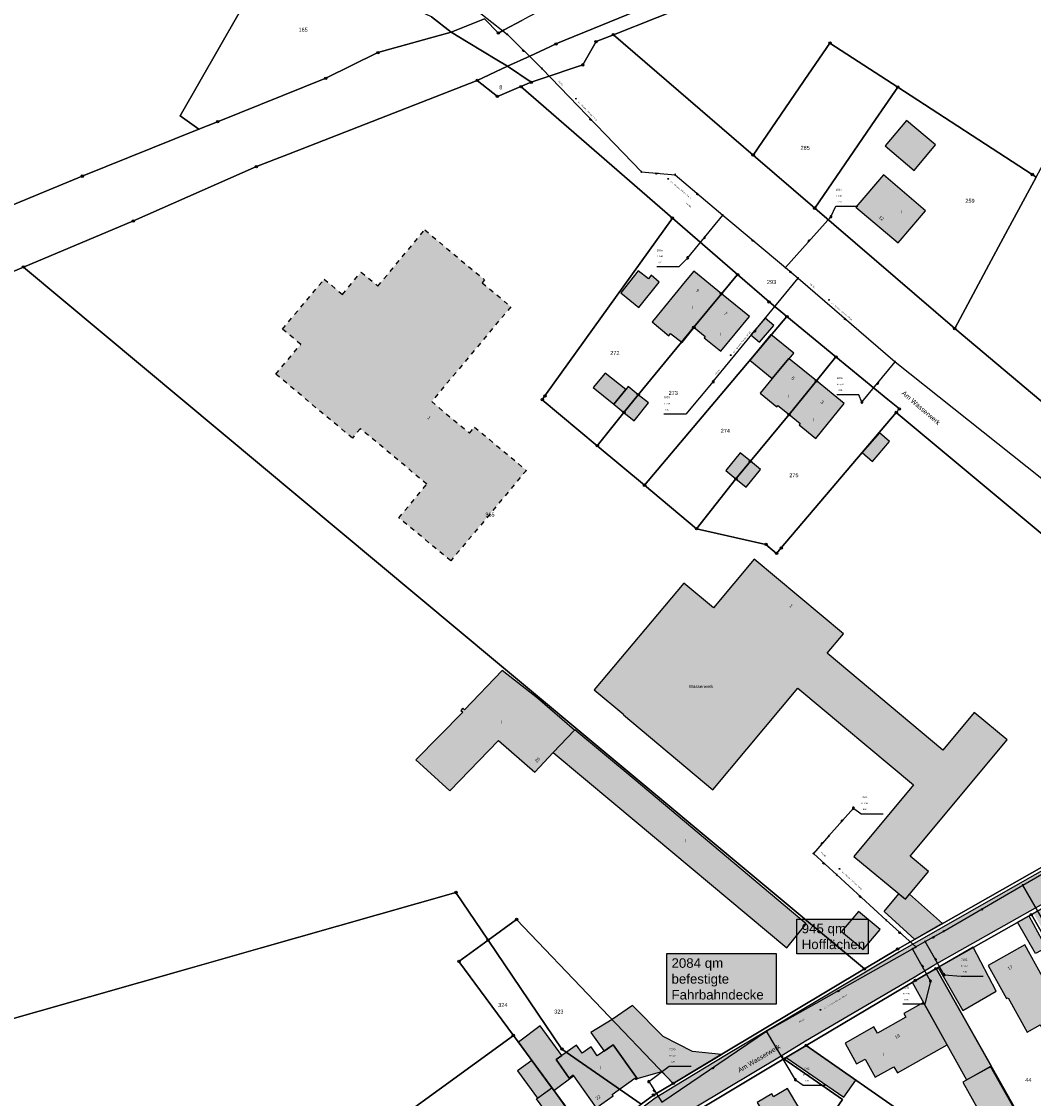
# Model space of a CAD drawing. Header units: metres. Extents: x 410063 to 2410512, y 5786105 to 5787650.
# Tile 22 of 30: x 2409934 to 2410147, y 5787060 to 5787287. Entities that reach past the tile are written whole.
import ezdxf

# ---------------------------------------------------------------- set-up
doc = ezdxf.new("R2010")
doc.units = ezdxf.units.M
doc.linetypes.add('DASHED_70', pattern=[2, 1, -1])
for name, color, linetype in [('DRUCK-DECKELH', 40, 'Continuous'), ('DRUCK-FLUßRICH', 40, 'Continuous'), ('DRUCK-HALTUNGE', 40, 'Continuous'), ('DRUCK-ROHRD-M', 40, 'Continuous'), ('DRUCK-ROHRMAT', 40, 'Continuous'), ('DRUCK-SCHACHTN', 40, 'Continuous'), ('DRUCK-SCHAECHT', 40, 'Continuous'), ('DRUCK-SOHLENH', 40, 'Continuous'), ('HOffläche', 6, 'Continuous'), ('K100-FLST_GRENZEN', 40, 'Continuous'), ('K105-FLST_NUMMERN', 40, 'Continuous'), ('K120-ALLG_TEXTE', 40, 'Continuous'), ('K125-GEB_LINIEN', 40, 'Continuous'), ('K125-GEB_LINIEN-FLAECHE', 2, 'Continuous'), ('K130-GEB_TEXTE', 40, 'Continuous'), ('K140-EINGER_GEBFL', 40, 'Continuous'), ('K140-EINGER_GEBFL-FLAECHE', 7, 'Continuous'), ('K141-EINGER_GEBTEXT', 40, 'Continuous')]:
    doc.layers.add(name, color=color, linetype=linetype)
doc.styles.add('ARIAL', font='arial.ttf')
doc.styles.get("Standard").update_dxf_attribs({"font": '@Arial Unicode MS'})

# ---------------------------------------------------------------- blocks, each defined once
blk = doc.blocks.new('GRENZSTEIN')
at = {"color": 7, "linetype": 'Continuous'}
blk.add_circle((0.000001, 0.000001), 0.749999, dxfattribs=at)
blk = doc.blocks.new('251')
at = {"color": 40, "linetype": 'Continuous'}
blk.add_circle((0, 0), 0.175, dxfattribs=at)
blk = doc.blocks.new('140')
at = {"layer": 'DRUCK-FLUßRICH', "color": 12}
for points in [[(0, 0, 0), (6.9, 1, 0), (7, 0, 0), (0, 0, 0)], [(0.141, 0, 0), (0.165, 0.024, 0)], [(0.331, 0.048, 0), (0.283, 0, 0)], [(0.424, 0, 0), (0.496, 0.072, 0)], [(0.662, 0.096, 0), (0.566, 0, 0)], [(0.707, 0, 0), (0.827, 0.12, 0)], [(0.992, 0.144, 0), (0.849, 0, 0)], [(0.99, 0, 0), (1.158, 0.168, 0)], [(1.323, 0.192, 0), (1.131, 0, 0)], [(1.273, 0, 0), (1.489, 0.216, 0)], [(1.654, 0.24, 0), (1.414, 0, 0)], [(1.556, 0, 0), (1.819, 0.264, 0)], [(1.985, 0.288, 0), (1.697, 0, 0)], [(1.838, 0, 0), (2.15, 0.312, 0)], [(2.315, 0.336, 0), (1.98, 0, 0)], [(2.121, 0, 0), (2.481, 0.36, 0)], [(2.646, 0.384, 0), (2.263, 0, 0)], [(2.404, 0, 0), (2.812, 0.407, 0)], [(2.977, 0.431, 0), (2.546, 0, 0)], [(2.687, 0, 0), (3.142, 0.455, 0)], [(3.308, 0.479, 0), (2.828, 0, 0)], [(2.97, 0, 0), (3.473, 0.503, 0)], [(3.639, 0.527, 0), (3.111, 0, 0)], [(3.253, 0, 0), (3.804, 0.551, 0)], [(3.969, 0.575, 0), (3.394, 0, 0)], [(3.536, 0, 0), (4.135, 0.599, 0)], [(4.3, 0.623, 0), (3.677, 0, 0)], [(3.818, 0, 0), (4.466, 0.647, 0)], [(4.631, 0.671, 0), (3.96, 0, 0)], [(4.101, 0, 0), (4.796, 0.695, 0)], [(4.962, 0.719, 0), (4.243, 0, 0)], [(4.384, 0, 0), (5.127, 0.743, 0)], [(5.293, 0.767, 0), (4.525, 0, 0)], [(4.667, 0, 0), (5.458, 0.791, 0)], [(5.623, 0.815, 0), (4.808, 0, 0)], [(4.95, 0, 0), (5.789, 0.839, 0)], [(5.954, 0.863, 0), (5.091, 0, 0)], [(5.233, 0, 0), (6.119, 0.887, 0)], [(6.285, 0.911, 0), (5.374, 0, 0)], [(5.515, 0, 0), (6.45, 0.935, 0)], [(6.616, 0.959, 0), (5.657, 0, 0)], [(5.798, 0, 0), (6.781, 0.983, 0)], [(6.904, 0.964, 0), (5.94, 0, 0)], [(6.081, 0, 0), (6.916, 0.835, 0)], [(6.929, 0.707, 0), (6.223, 0, 0)], [(6.364, 0, 0), (6.942, 0.578, 0)], [(6.955, 0.45, 0), (6.505, 0, 0)], [(6.647, 0, 0), (6.968, 0.321, 0)], [(6.981, 0.193, 0), (6.788, 0, 0)], [(6.93, 0, 0), (6.994, 0.064, 0)]]:
    blk.add_polyline3d(points, dxfattribs=at)
blk = doc.blocks.new('147')
at = {"color": 12, "linetype": 'Continuous'}
blk.add_circle((0, 0), 1.25, dxfattribs=at)
at = {"layer": 'DRUCK-ROHRD-M', "color": 12}
blk.add_polyline3d([(-1.25, -1.25, 0), (1.25, 1.25, 0)], dxfattribs=at)
blk = doc.blocks.new('1008')
at = {"color": 7, "linetype": 'Continuous'}
for start, end in [(360, 180), (180, 360)]:
    blk.add_arc((0, 0), 1.25, start, end, dxfattribs=at)
blk = doc.blocks.new('1002')
at = {"color": 7, "linetype": 'Continuous'}
for start, end in [(359.999977, 180.000023), (29.999995, 90.000023), (180.000023, 359.999977), (210.000012, 269.999977)]:
    blk.add_arc((0, 0), 2.5, start, end, dxfattribs=at)
at = {"layer": 'DRUCK-SCHAECHT', "color": 7}
for points in [[(0, 2.5, 0), (0, -2.5, 0)], [(2.165, 1.25, 0), (0, 1.25, 0), (0, 2.5, 0)], [(-2.165, -1.25, 0), (0, -1.25, 0), (0, -2.5, 0)]]:
    blk.add_polyline3d(points, dxfattribs=at)

msp = doc.modelspace()

# ---------------------------------------------------------------- hatches: boundary and pattern name
at = {"linetype": 'Continuous', "true_color": 0xf7f281, "transparency": 33554610}
h = msp.add_hatch(color=51, dxfattribs=at)
h.dxf.hatch_style = 1
h.paths.add_polyline_path([(2410021.276069, 5787019.06528), (2410048.200951, 5787039.282375), (2410050.814817, 5787039.768784), (2410052.74521, 5787038.815556), (2410054.827744, 5787037.028822), (2410057.214654, 5787034.959324), (2410061.36494, 5787038.973252), (2410055.502513, 5787044.241175), (2410070.790805, 5787055.368242), (2410094.129975, 5787069.385512), (2410099.269168, 5787072.538394), (2410122.089658, 5787085.932987), (2410126.261219, 5787088.420668), (2410146.523866, 5787099.902297), (2410172.207499, 5787114.264328), (2410194.088202, 5787126.94183), (2410202.575467, 5787130.190891), (2410210.338066, 5787131.208994), (2410221.854627, 5787130.838929), (2410231.756876, 5787125.922447), (2410237.045132, 5787123.264727), (2410241.243862, 5787129.938211), (2410235.373022, 5787133.323687), (2410190.302548, 5787157.989553), (2410184.317161, 5787150.89549), (2410189.720065, 5787146.231956), (2410190.523712, 5787145.006234), (2410190.988976, 5787144.076373), (2410191.666945, 5787142.718513), (2410192.174506, 5787140.943328), (2410192.280248, 5787139.316076), (2410192.153357, 5787137.625427), (2410191.709431, 5787135.716525), (2410191.117277, 5787134.511935), (2410190.207888, 5787132.969215), (2410189.383102, 5787131.616693), (2410188.198793, 5787130.602303), (2410119.039073, 5787091.207468), (2410111.880621, 5787086.934284), (2410082.600023, 5787069.586664), (2410071.746627, 5787062.961227), (2410067.625508, 5787060.410934), (2410064.821668, 5787058.326654), (2410054.416632, 5787050.983481), (2410052.911757, 5787049.771733), (2410044.221515, 5787043.521745), (2410017.331837, 5787024.235781)])
at = {"layer": 'HOffläche', "linetype": 'Continuous', "transparency": 33554559}
h = msp.add_hatch(color=256, dxfattribs=at)
h.dxf.hatch_style = 1
h.paths.add_polyline_path([(2410190.840736, 5787124.112136), (2410196.957541, 5787121.172449), (2410190.759313, 5787111.390458), (2410194.389384, 5787109.131547), (2410196.801518, 5787107.538324), (2410197.955235, 5787109.0692), (2410198.754581, 5787110.173756), (2410201.096589, 5787113.154184), (2410199.816429, 5787113.954309), (2410203.562389, 5787120.013289), (2410208.281006, 5787117.096008), (2410210.177907, 5787115.923601), (2410212.040156, 5787118.938521), (2410206.071522, 5787122.391279), (2410196.97669, 5787125.476623), (2410194.765428, 5787126.166024)])
h.paths.add_polyline_path([(2410150.655954, 5787101.295986), (2410157.665, 5787088.169), (2410154.58, 5787086.401), (2410147.227988, 5787099.349648)])
h.paths.add_polyline_path([(2410146.249176, 5787098.793893), (2410149.905845, 5787092.09307), (2410147.64001, 5787090.856593), (2410143.89292, 5787097.456038)])
h.paths.add_polyline_path([(2410127.174652, 5787087.963596), (2410132.352435, 5787078.927701), (2410139.345469, 5787082.961188), (2410134.556922, 5787092.201458)])
h.paths.add_polyline_path([(2410121.725163, 5787084.881348), (2410133.158665, 5787064.266864), (2410138.353359, 5787067.192902), (2410126.728, 5787087.71)])
h.paths.add_polyline_path([(2410095.178659, 5787069.00174), (2410107.337115, 5787060.654075), (2410109.845128, 5787064.253374), (2410099.398, 5787071.533)])
h.paths.add_polyline_path([(2410081.553293, 5787069.6352), (2410075.435735, 5787070.230267), (2410069.316807, 5787073.411659), (2410062.866784, 5787079.97394), (2410058.568703, 5787076.991676), (2410054.089275, 5787074.229903), (2410056.851941, 5787070.340389), (2410058.744995, 5787071.684998), (2410063.821443, 5787064.550179), (2410069.029196, 5787066.036633), (2410071.395, 5787063.559)])
h.paths.add_polyline_path([(2410049.438808, 5787048.712013), (2410047.147685, 5787051.95909), (2410048.198709, 5787052.700688), (2410042.645113, 5787060.300077), (2410045.847, 5787062.64), (2410053.565195, 5787051.720862)])
h.paths.add_polyline_path([(2410067.522082, 5787051.938193), (2410078.768509, 5787043.523498), (2410080.784344, 5787046.217707), (2410070.460137, 5787054.078267)])
h.paths.add_polyline_path([(2410122.25144, 5787093.871588), (2410115.797705, 5787099.752507), (2410118.874181, 5787103.475694), (2410120.268005, 5787102.323975), (2410121.147977, 5787103.375014), (2410128.102856, 5787097.196471)])
at = {"layer": 'K125-GEB_LINIEN-FLAECHE', "true_color": 0xc7c8ca}
for points in [[(2410115.996, 5787260.91), (2410122.1, 5787255.705), (2410126.609, 5787261.064), (2410120.523, 5787266.224)], [(2410109.865, 5787248.004), (2410118.713, 5787240.449), (2410124.518, 5787247.222), (2410115.628, 5787254.779)], [(2410060.356, 5787229.947), (2410064.159, 5787226.833), (2410068.475, 5787232.191), (2410066.749, 5787233.666), (2410066.168, 5787232.918), (2410064.039, 5787234.58)], [(2410075.831, 5787222.614), (2410075.74, 5787222.69), (2410081.558, 5787229.756), (2410075.732, 5787234.492), (2410073.949, 5787232.31), (2410067.398, 5787224.297), (2410067.001, 5787223.811), (2410070.496, 5787220.897), (2410070.812, 5787221.359), (2410073.272, 5787219.459)], [(2410081.558, 5787229.756), (2410075.74, 5787222.69), (2410075.831, 5787222.614), (2410078.096, 5787220.752), (2410077.897, 5787220.499), (2410081.401, 5787217.634), (2410087.422, 5787224.988)], [(2410089.579, 5787219.561), (2410092.572, 5787223.052), (2410090.742, 5787224.601), (2410087.743, 5787221.123)], [(2410092.261, 5787211.908), (2410095.73, 5787216.147), (2410095.815, 5787216.077), (2410096.776, 5787217.232), (2410091.965, 5787221.169), (2410087.556, 5787215.782)], [(2410095.779, 5787204.313), (2410101.537, 5787211.397), (2410095.815, 5787216.077), (2410095.73, 5787216.147), (2410092.261, 5787211.908), (2410089.729, 5787208.813), (2410093.227, 5787205.966), (2410093.436, 5787206.221)], [(2410058.916, 5787206.488), (2410061.436, 5787209.611), (2410057.078, 5787213.054), (2410054.537, 5787210.046)], [(2410061.436, 5787209.611), (2410058.916, 5787206.488), (2410061.034, 5787204.757), (2410064.051, 5787208.494), (2410061.923, 5787210.215)], [(2410101.537, 5787211.397), (2410095.779, 5787204.313), (2410098.097, 5787202.426), (2410097.889, 5787202.17), (2410101.404, 5787199.309), (2410107.382, 5787206.615)], [(2410064.051, 5787208.494), (2410061.034, 5787204.757), (2410063.168, 5787203.018), (2410066.195, 5787206.76)], [(2410111.196, 5787196.329), (2410113.341, 5787194.468), (2410116.946, 5787198.634), (2410114.794, 5787200.501)], [(2410084.597, 5787190.772), (2410087.643, 5787194.501), (2410085.525, 5787196.232), (2410082.471, 5787192.524)], [(2410087.643, 5787194.501), (2410084.597, 5787190.772), (2410086.74, 5787189.006), (2410089.786, 5787192.748)], [(2410079.868, 5787163.665), (2410073.638, 5787168.852), (2410054.766, 5787146.391), (2410061.004, 5787141.173), (2410060.941, 5787141.097), (2410079.749, 5787125.36), (2410097.62, 5787146.719), (2410122.003, 5787126.386), (2410109.416, 5787111.291), (2410120.268, 5787102.324), (2410125.15, 5787108.155), (2410121.26, 5787111.405), (2410141.698, 5787135.877), (2410134.767, 5787141.63), (2410128.159, 5787133.674), (2410103.786, 5787154.068), (2410107.224, 5787158.176), (2410088.445, 5787173.893)], [(2410046.147, 5787133.178), (2410050.608, 5787137.866), (2410042.833, 5787144.602), (2410035.395, 5787150.472), (2410027.441, 5787142.208), (2410027.141, 5787142.502), (2410026.7, 5787142.052), (2410027.093, 5787141.668), (2410017.254, 5787131.628), (2410024.377, 5787125.158), (2410034.624, 5787135.738), (2410042.252, 5787129.086)], [(2410050.608, 5787137.866), (2410046.147, 5787133.178), (2410058.899, 5787122.518), (2410095.281, 5787092.099), (2410099.402, 5787097.162), (2410063.205, 5787127.583), (2410050.726, 5787137.988)], [(2410106.833, 5787095.533), (2410111.406, 5787091.739), (2410114.94, 5787095.96), (2410110.368, 5787099.714)], [(2410141.551, 5787081.386), (2410141.896, 5787081.567), (2410145.924, 5787074.368), (2410148.654, 5787075.885), (2410149.38, 5787074.578), (2410152.738, 5787076.456), (2410151.996, 5787077.768), (2410154.73, 5787079.282), (2410150.542, 5787086.772), (2410149.146, 5787086), (2410145.384, 5787092.701), (2410137.656, 5787088.36)], [(2410110.003, 5787067.688), (2410111.766, 5787068.679), (2410113.916, 5787064.857), (2410117.838, 5787067.063), (2410118.576, 5787065.751), (2410129.07, 5787071.656), (2410124.076, 5787080.607), (2410119.907, 5787078.256), (2410120.326, 5787077.514), (2410114.375, 5787074.157), (2410113.641, 5787075.458), (2410107.562, 5787072.029)], [(2410041.642, 5787068.36), (2410045.847, 5787062.64), (2410046.256, 5787062.084), (2410050.404, 5787065.122), (2410050.313, 5787065.251), (2410049.523, 5787064.675), (2410046.784, 5787068.567), (2410047.96, 5787069.404), (2410043.368, 5787075.647), (2410038.805, 5787072.219)], [(2410050.404, 5787065.122), (2410055.162, 5787058.386), (2410058.743, 5787060.934), (2410058.523, 5787061.244), (2410063.35, 5787064.669), (2410063.564, 5787064.367), (2410063.824, 5787064.552), (2410058.745, 5787071.685), (2410055.421, 5787069.324), (2410054.106, 5787071.245), (2410052.227, 5787069.889), (2410051.029, 5787071.589), (2410047.96, 5787069.404), (2410046.784, 5787068.567), (2410049.523, 5787064.675), (2410050.313, 5787065.251)], [(2410041.642, 5787068.36), (2410038.64, 5787066.217), (2410042.853, 5787060.452), (2410045.847, 5787062.64)], [(2410137.245, 5787055.072), (2410143.109, 5787058.406), (2410138.194, 5787067.112), (2410132.344, 5787063.779)], [(2410089.056, 5787059.496), (2410095.096, 5787049.416), (2410101.118, 5787053.024), (2410099.124, 5787056.352), (2410097.842, 5787058.493), (2410095.459, 5787062.47), (2410092.537, 5787060.731), (2410092.174, 5787061.35)]]:
    msp.add_hatch(color=9, dxfattribs=at).paths.add_polyline_path(points)
at = {"layer": 'K140-EINGER_GEBFL-FLAECHE'}
msp.add_hatch(color=11, dxfattribs=at).paths.add_polyline_path([(2410020.566, 5787207.062), (2410028.534, 5787200.412), (2410029.591, 5787201.678), (2410040.49, 5787192.58), (2410024.569, 5787173.505), (2410013.669, 5787182.604), (2410019.563, 5787189.665), (2410005.555, 5787201.359), (2410003.889, 5787199.363), (2409987.77, 5787212.818), (2409993.001, 5787219.085), (2409989.163, 5787222.289), (2409997.944, 5787232.809), (2410001.782, 5787229.605), (2410005.716, 5787234.318), (2410009.247, 5787231.371), (2410019.108, 5787243.184), (2410031.696, 5787232.676), (2410031.184, 5787232.062), (2410037.225, 5787227.02)])

# ---------------------------------------------------------------- linework, layer by layer
at = {"color": 2, "linetype": 'Continuous'}
for points in [[(2410188.198793, 5787130.602303), (2410119.039073, 5787091.207468), (2410111.880621, 5787086.934284), (2410082.600023, 5787069.586664), (2410071.746627, 5787062.961227), (2410067.625508, 5787060.410934), (2410064.821668, 5787058.326654)], [(2410070.790805, 5787055.368242), (2410094.129975, 5787069.385512), (2410099.269168, 5787072.538394), (2410122.089658, 5787085.932987), (2410126.261219, 5787088.420668), (2410146.523866, 5787099.902297), (2410172.207499, 5787114.264328)]]:
    msp.add_lwpolyline(points, dxfattribs=at)
at = {"layer": 'DRUCK-HALTUNGE', "color": 12}
for points in [[(2410027.99, 5787291.07, 0), (2410036.5, 5787284.3, 0)], [(2410036.5, 5787284.3, 0), (2410043.78, 5787277.13, 0)], [(2410043.78, 5787277.13, 0), (2410064.7, 5787255.38, 0)], [(2410064.7, 5787255.38, 0), (2410071.78, 5787254.81, 0)], [(2410071.78, 5787254.81, 0), (2410081.82, 5787246.28, 0)], [(2410074.47, 5787237.31, 0), (2410081.82, 5787246.28, 0)], [(2410081.82, 5787246.28, 0), (2410095.01, 5787235.3, 0)], [(2410104.58, 5787245.95, 0), (2410095.01, 5787235.3, 0)], [(2410095.01, 5787235.3, 0), (2410097.7, 5787233.06, 0)], [(2410079.84, 5787211.25, 0), (2410097.7, 5787233.06, 0)], [(2410097.7, 5787233.06, 0), (2410118.08, 5787215.42, 0)], [(2410111.13, 5787206.92, 0), (2410118.08, 5787215.42, 0)], [(2410118.08, 5787215.42, 0), (2410210.75, 5787141.73, 0)], [(2410144.95, 5787105.25, 0), (2410176.61, 5787123.58, 0)], [(2410109.32, 5787121.48, 0), (2410104.16, 5787115.63, 0)], [(2410104.16, 5787115.63, 0), (2410100.91, 5787111.93, 0)], [(2410100.91, 5787111.93, 0), (2410105.83, 5787107.44, 0)], [(2410105.83, 5787107.44, 0), (2410116.24, 5787097.92, 0)], [(2410128.35, 5787095.62, 0), (2410144.95, 5787105.25, 0)], [(2410150.44, 5787095.78, 0), (2410144.95, 5787105.25, 0)], [(2410116.24, 5787097.92, 0), (2410122.43, 5787092.27, 0)], [(2410124.44, 5787093.42, 0), (2410128.35, 5787095.62, 0)], [(2410091.05, 5787074.51, 0), (2410121.76, 5787091.89, 0)], [(2410121.76, 5787091.89, 0), (2410122.43, 5787092.27, 0)], [(2410125.53, 5787085.08, 0), (2410121.76, 5787091.89, 0)], [(2410122.43, 5787092.27, 0), (2410124.44, 5787093.42, 0)], [(2410128.42, 5787086.4, 0), (2410124.44, 5787093.42, 0)], [(2410068.99, 5787059.6, 0), (2410091.05, 5787074.51, 0)], [(2410097.13, 5787064.32, 0), (2410091.05, 5787074.51, 0)], [(2410066.24, 5787063.92, 0), (2410068.99, 5787059.6, 0)]]:
    msp.add_polyline3d(points, dxfattribs=at)
at = {"layer": 'DRUCK-SCHACHTN', "color": 7}
for points in [[(2410104.58, 5787245.95, 0), (2410105.619, 5787248.163, 0), (2410110.254, 5787248.163, 0)], [(2410074.47, 5787237.31, 0), (2410072.563, 5787235.406, 0), (2410067.928, 5787235.406, 0)], [(2410079.84, 5787211.25, 0), (2410074.03, 5787204.419, 0), (2410069.395, 5787204.419, 0)], [(2410111.13, 5787206.92, 0), (2410110.494, 5787208.499, 0), (2410105.859, 5787208.499, 0)], [(2410109.32, 5787121.48, 0), (2410110.986, 5787120.288, 0), (2410115.621, 5787120.288, 0)], [(2410125.53, 5787085.08, 0), (2410124.389, 5787080.218, 0), (2410119.754, 5787080.218, 0)], [(2410128.42, 5787086.4, 0), (2410132.008, 5787086.089, 0), (2410136.643, 5787086.089, 0)], [(2410066.24, 5787063.92, 0), (2410070.553, 5787067.193, 0), (2410075.188, 5787067.193, 0)], [(2410097.13, 5787064.32, 0), (2410098.761, 5787063.162, 0), (2410103.396, 5787063.162, 0)]]:
    msp.add_polyline3d(points, dxfattribs=at)
at = {"layer": 'HOffläche', "linetype": 'Continuous'}
for points in [[(2410122.25144, 5787093.871588), (2410115.797705, 5787099.752507), (2410118.874181, 5787103.475694), (2410120.268005, 5787102.323975), (2410121.147977, 5787103.375014), (2410128.102856, 5787097.196471)], [(2410146.249176, 5787098.793893), (2410149.905845, 5787092.09307), (2410147.64001, 5787090.856593), (2410143.89292, 5787097.456038)], [(2410127.174652, 5787087.963596), (2410132.352435, 5787078.927701), (2410139.345469, 5787082.961188), (2410134.556922, 5787092.201458)], [(2410121.725163, 5787084.881348), (2410133.158665, 5787064.266864), (2410138.353359, 5787067.192902), (2410126.728, 5787087.71)], [(2410081.553293, 5787069.6352), (2410075.435735, 5787070.230267), (2410069.316807, 5787073.411659), (2410062.866784, 5787079.97394), (2410058.568703, 5787076.991676), (2410054.089275, 5787074.229903), (2410056.851941, 5787070.340389), (2410058.744995, 5787071.684998), (2410063.821443, 5787064.550179), (2410069.029196, 5787066.036633), (2410071.395, 5787063.559)], [(2410095.178659, 5787069.00174), (2410107.337115, 5787060.654075), (2410109.845128, 5787064.253374), (2410099.398, 5787071.533)], [(2410049.438808, 5787048.712013), (2410047.147685, 5787051.95909), (2410048.198709, 5787052.700688), (2410042.645113, 5787060.300077), (2410045.847, 5787062.64), (2410053.565195, 5787051.720862)]]:
    msp.add_lwpolyline(points, close=True, dxfattribs=at)
at = {"layer": 'K100-FLST_GRENZEN', "color": 18, "true_color": 0x000000}
for points in [[(2410179.981995, 5787345.197998, 0), (2410146.794006, 5787331.593994, 0), (2410134.317993, 5787326.442017, 0), (2410085.242004, 5787306.375, 0), (2410044.723999, 5787290.026978, 0), (2410041.076996, 5787288.116028, 0), (2410039.549011, 5787287.289978, 0), (2410035.824005, 5787285.276001, 0), (2410034.608002, 5787284.617981, 0), (2410031.70401, 5787287.599976, 0), (2410024.644989, 5787284.810974, 0), (2410024.644989, 5787284.810974, 0), (2410028.260986, 5787282.625977, 0), (2410034.29599, 5787278.978027, 0), (2410036.548004, 5787277.617004, 0), (2410041.212006, 5787279.781006, 0), (2410045.444, 5787281.744019, 0), (2410046.721008, 5787282.336975, 0), (2410056.502991, 5787286.344971, 0), (2410086.739014, 5787298.731995, 0), (2410130.085999, 5787315.52002, 0), (2410179.392029, 5787335.098022, 0)], [(2410179.392029, 5787335.098022, 0), (2410130.085999, 5787315.52002, 0), (2410086.739014, 5787298.731995, 0), (2410056.502991, 5787286.344971, 0), (2410046.721008, 5787282.336975, 0), (2410045.444, 5787281.744019, 0), (2410041.212006, 5787279.781006, 0), (2410036.548004, 5787277.617004, 0), (2410041.527008, 5787274.254028, 0), (2410041.527008, 5787274.254028, 0), (2410045.485992, 5787275.598999, 0), (2410050.255005, 5787277.218018, 0), (2410052.345001, 5787277.927002, 0), (2410055.181, 5787282.820984, 0), (2410058.803986, 5787284.257996, 0), (2410077.181, 5787291.551025, 0), (2410087.910004, 5787295.809021, 0), (2410131.226013, 5787312.833008, 0), (2410165.338989, 5787326.348022, 0)], [(2410020.533997, 5787288.033997, 0), (2410024.644989, 5787284.810974, 0), (2410031.70401, 5787287.599976, 0), (2410034.608002, 5787284.617981, 0), (2410035.824005, 5787285.276001, 0), (2410039.549011, 5787287.289978, 0)], [(2409920.388, 5787229.349976, 0), (2409934.665009, 5787235.349976, 0), (2409957.799011, 5787245.072998, 0), (2409983.677002, 5787256.525024, 0), (2409990.43399, 5787259.159973, 0), (2410030.149994, 5787274.646973, 0), (2410036.548004, 5787277.617004, 0), (2410034.29599, 5787278.978027, 0), (2410028.260986, 5787282.625977, 0), (2410024.644989, 5787284.810974, 0), (2410009.248993, 5787280.494995, 0), (2409998.272003, 5787275.112976, 0), (2409975.515991, 5787265.955017, 0), (2409971.592987, 5787264.375, 0), (2409947.015991, 5787254.495972, 0), (2409904.054993, 5787236.778992, 0)], [(2410151.40802, 5787204.979004, 0), (2410130.639008, 5787222.419006, 0), (2410101.203003, 5787247.757996, 0), (2410088.227997, 5787258.927002, 0), (2410058.803986, 5787284.257996, 0), (2410055.181, 5787282.820984, 0), (2410052.345001, 5787277.927002, 0), (2410050.255005, 5787277.218018, 0), (2410045.485992, 5787275.598999, 0), (2410041.527008, 5787274.254028, 0), (2410039.339996, 5787273.34198, 0), (2410039.339996, 5787273.34198, 0), (2410071.230988, 5787245.677979, 0), (2410084.936005, 5787233.789001, 0), (2410091.571991, 5787228.03302, 0), (2410095.334015, 5787224.942993, 0), (2410105.65799, 5787216.465027, 0), (2410116.549988, 5787207.520996, 0), (2410118.997009, 5787205.510986, 0), (2410118.356995, 5787204.757019, 0), (2410188.150024, 5787146.616028, 0)], [(2410188.150024, 5787146.616028, 0), (2410118.356995, 5787204.757019, 0), (2410094.131012, 5787176.242004, 0), (2410093.160004, 5787175.099976, 0), (2410090.927002, 5787176.987976, 0), (2410076.326996, 5787180.304016, 0), (2410065.359985, 5787189.458984, 0), (2410055.407013, 5787197.768005, 0), (2410043.832001, 5787207.43103, 0), (2410044.414001, 5787208.244019, 0), (2410071.230988, 5787245.677979, 0), (2410039.339996, 5787273.34198, 0), (2410034.391998, 5787271.278992, 0), (2410030.149994, 5787274.646973, 0), (2409990.43399, 5787259.159973, 0), (2409983.677002, 5787256.525024, 0), (2409957.799011, 5787245.072998, 0), (2409934.665009, 5787235.349976, 0), (2409934.665009, 5787235.349976, 0), (2410034.395996, 5787152.10199, 0), (2410111.63501, 5787087.628998, 0), (2410118.618011, 5787091.807007, 0), (2410187.5, 5787130.947021, 0)], [(2410147.795013, 5787254.304993, 0), (2410141.368011, 5787242.359985, 0), (2410137.854004, 5787235.828003, 0), (2410130.639008, 5787222.419006, 0), (2410130.639008, 5787222.419006, 0), (2410151.40802, 5787204.979004, 0)], [(2410187.5, 5787130.947021, 0), (2410118.618011, 5787091.807007, 0), (2410111.63501, 5787087.628998, 0), (2410082.326996, 5787070.097992, 0), (2410071.394989, 5787063.55899, 0), (2410067.256012, 5787061.084015, 0), (2410064.628998, 5787059.169006, 0)], [(2410071.196991, 5787054.61499, 0), (2410094.699005, 5787068.713989, 0), (2410099.39801, 5787071.53299, 0), (2410122.369995, 5787085.235992, 0), (2410126.727997, 5787087.709991, 0), (2410146.776001, 5787099.093018, 0), (2410172.372009, 5787113.625977, 0)]]:
    msp.add_polyline3d(points, dxfattribs=at)
for points in [[(2410058.803986, 5787284.257996, 0), (2410088.227997, 5787258.927002, 0), (2410099.894012, 5787275.965027, 0), (2410104.380005, 5787282.515991, 0), (2410118.660004, 5787273.237, 0), (2410146.959991, 5787254.846985, 0), (2410147.795013, 5787254.304993, 0), (2410176.474976, 5787307.611023, 0), (2410184.478027, 5787334.03302, 0), (2410182.395996, 5787333.14502, 0), (2410178.911011, 5787322.468994, 0), (2410165.338989, 5787326.348022, 0), (2410131.226013, 5787312.833008, 0), (2410087.910004, 5787295.809021, 0), (2410077.181, 5787291.551025, 0), (2410058.803986, 5787284.257996, 0)], [(2409862.688995, 5787220.125, 0), (2409864.613007, 5787220.900024, 0), (2409867.100998, 5787221.901978, 0), (2409904.054993, 5787236.778992, 0), (2409947.015991, 5787254.495972, 0), (2409971.592987, 5787264.375, 0), (2409967.640991, 5787267.22998, 0), (2409988.058014, 5787302.88501, 0), (2409930.571014, 5787329.151001, 0), (2409924.509003, 5787331.921021, 0), (2409923.453003, 5787330.012024, 0), (2409868.330002, 5787230.325012, 0), (2409862.688995, 5787220.125, 0)], [(2409971.592987, 5787264.375, 0), (2409975.515991, 5787265.955017, 0), (2409998.272003, 5787275.112976, 0), (2410009.248993, 5787280.494995, 0), (2410024.644989, 5787284.810974, 0), (2410020.533997, 5787288.033997, 0), (2410016.856995, 5787289.715027, 0), (2409988.058014, 5787302.88501, 0), (2409967.640991, 5787267.22998, 0), (2409971.592987, 5787264.375, 0)], [(2410101.203003, 5787247.757996, 0), (2410113.992004, 5787266.424011, 0), (2410118.660004, 5787273.237, 0), (2410104.380005, 5787282.515991, 0), (2410099.894012, 5787275.965027, 0), (2410088.227997, 5787258.927002, 0), (2410101.203003, 5787247.757996, 0)], [(2410034.391998, 5787271.278992, 0), (2410039.339996, 5787273.34198, 0), (2410041.527008, 5787274.254028, 0), (2410036.548004, 5787277.617004, 0), (2410030.149994, 5787274.646973, 0), (2410034.391998, 5787271.278992, 0)], [(2410101.203003, 5787247.757996, 0), (2410130.639008, 5787222.419006, 0), (2410137.854004, 5787235.828003, 0), (2410141.368011, 5787242.359985, 0), (2410147.795013, 5787254.304993, 0), (2410146.959991, 5787254.846985, 0), (2410118.660004, 5787273.237, 0), (2410113.992004, 5787266.424011, 0), (2410101.203003, 5787247.757996, 0)], [(2410043.832001, 5787207.43103, 0), (2410055.407013, 5787197.768005, 0), (2410061.033997, 5787204.757019, 0), (2410064.050995, 5787208.494019, 0), (2410075.73999, 5787222.690002, 0), (2410081.558014, 5787229.755981, 0), (2410084.936005, 5787233.789001, 0), (2410071.230988, 5787245.677979, 0), (2410044.414001, 5787208.244019, 0), (2410043.832001, 5787207.43103, 0)], [(2409819.934006, 5787152.583984, 0), (2409856.671005, 5787091.125, 0), (2409859.184006, 5787086.920013, 0), (2409874.792007, 5787060.809998, 0), (2409969.731995, 5787087.821014, 0), (2409984.462006, 5787092.010986, 0), (2410025.65799, 5787103.731995, 0), (2410032.441986, 5787093.708008, 0), (2410038.440002, 5787098.072021, 0), (2410071.394989, 5787063.55899, 0), (2410082.326996, 5787070.097992, 0), (2410111.63501, 5787087.628998, 0), (2410034.395996, 5787152.10199, 0), (2409934.665009, 5787235.349976, 0), (2409920.388, 5787229.349976, 0), (2409884.332001, 5787214.812988, 0), (2409866.389008, 5787207.721008, 0), (2409863.209, 5787206.463989, 0), (2409850.278, 5787201.35199, 0), (2409819.934006, 5787152.583984, 0)], [(2410055.407013, 5787197.768005, 0), (2410065.359985, 5787189.458984, 0), (2410095.334015, 5787224.942993, 0), (2410091.571991, 5787228.03302, 0), (2410084.936005, 5787233.789001, 0), (2410081.558014, 5787229.755981, 0), (2410075.73999, 5787222.690002, 0), (2410064.050995, 5787208.494019, 0), (2410061.033997, 5787204.757019, 0), (2410055.407013, 5787197.768005, 0)], [(2410076.326996, 5787180.304016, 0), (2410084.596985, 5787190.771973, 0), (2410087.643005, 5787194.500977, 0), (2410095.778992, 5787204.312988, 0), (2410101.536987, 5787211.396973, 0), (2410105.65799, 5787216.465027, 0), (2410095.334015, 5787224.942993, 0), (2410065.359985, 5787189.458984, 0), (2410076.326996, 5787180.304016, 0)], [(2410076.326996, 5787180.304016, 0), (2410090.927002, 5787176.987976, 0), (2410093.160004, 5787175.099976, 0), (2410094.131012, 5787176.242004, 0), (2410118.356995, 5787204.757019, 0), (2410118.997009, 5787205.510986, 0), (2410116.549988, 5787207.520996, 0), (2410105.65799, 5787216.465027, 0), (2410101.536987, 5787211.396973, 0), (2410095.778992, 5787204.312988, 0), (2410087.643005, 5787194.500977, 0), (2410084.596985, 5787190.771973, 0), (2410076.326996, 5787180.304016, 0)], [(2410160.807983, 5787074.411011, 0), (2410167.41803, 5787085.062012, 0), (2410178.484009, 5787102.890991, 0), (2410172.372009, 5787113.625977, 0), (2410146.776001, 5787099.093018, 0), (2410160.807983, 5787074.411011, 0)], [(2409882.018005, 5787002.328003, 0), (2409896.796997, 5786999.838989, 0), (2409928.71701, 5787003.789001, 0), (2409934.46701, 5787004.501007, 0), (2409936.485992, 5787004.751007, 0), (2409939.794006, 5787002.519989, 0), (2409944.208008, 5787005.481995, 0), (2409966.084015, 5787021.42099, 0), (2409990.002991, 5787038.847992, 0), (2410013.927002, 5787056.278015, 0), (2410037.759003, 5787073.641998, 0), (2410026.295013, 5787089.235992, 0), (2410032.441986, 5787093.708008, 0), (2410025.65799, 5787103.731995, 0), (2409984.462006, 5787092.010986, 0), (2409969.731995, 5787087.821014, 0), (2409874.792007, 5787060.809998, 0), (2409881.880997, 5787003.43399, 0), (2409882.018005, 5787002.328003, 0)], [(2410126.727997, 5787087.709991, 0), (2410146.89801, 5787052, 0), (2410154.223022, 5787063.800995, 0), (2410160.807983, 5787074.411011, 0), (2410146.776001, 5787099.093018, 0), (2410126.727997, 5787087.709991, 0)], [(2410032.441986, 5787093.708008, 0), (2410047.972992, 5787070.764008, 0), (2410064.628998, 5787059.169006, 0), (2410067.256012, 5787061.084015, 0), (2410071.394989, 5787063.55899, 0), (2410038.440002, 5787098.072021, 0), (2410032.441986, 5787093.708008, 0)], [(2410026.295013, 5787089.235992, 0), (2410037.759003, 5787073.641998, 0), (2410053.766998, 5787051.868011, 0), (2410054.062988, 5787051.464996, 0), (2410064.628998, 5787059.169006, 0), (2410047.972992, 5787070.764008, 0), (2410032.441986, 5787093.708008, 0), (2410026.295013, 5787089.235992, 0)], [(2410099.39801, 5787071.53299, 0), (2410137.631012, 5787044.891998, 0), (2410141.020996, 5787042.529999, 0), (2410146.89801, 5787052, 0), (2410126.727997, 5787087.709991, 0), (2410122.369995, 5787085.235992, 0), (2410099.39801, 5787071.53299, 0)], [(2410013.927002, 5787056.278015, 0), (2410029.843994, 5787034.424011, 0), (2410053.766998, 5787051.868011, 0), (2410037.759003, 5787073.641998, 0), (2410013.927002, 5787056.278015, 0)], [(2410099.39801, 5787071.53299, 0), (2410094.699005, 5787068.713989, 0), (2410107.024994, 5787060.130005, 0), (2410103.596008, 5787055.203003, 0), (2410106.81601, 5787052.963989, 0), (2410095.992004, 5787037.375, 0), (2410103.457001, 5787032.18399, 0), (2410121.800995, 5787019.371002, 0), (2410137.631012, 5787044.891998, 0), (2410099.39801, 5787071.53299, 0)], [(2410071.196991, 5787054.61499, 0), (2410095.992004, 5787037.375, 0), (2410106.81601, 5787052.963989, 0), (2410103.596008, 5787055.203003, 0), (2410107.024994, 5787060.130005, 0), (2410094.699005, 5787068.713989, 0), (2410071.196991, 5787054.61499, 0)]]:
    msp.add_polyline3d(points, close=True, dxfattribs=at)
at = {"layer": 'K125-GEB_LINIEN', "color": 32}
for points in [[(2410115.996, 5787260.91, 0), (2410122.1, 5787255.705, 0), (2410126.609, 5787261.064, 0), (2410120.523, 5787266.224, 0), (2410115.996, 5787260.91, 0)], [(2410109.86499, 5787248.004028, 0), (2410118.713013, 5787240.448975, 0), (2410124.518005, 5787247.221985, 0), (2410115.627991, 5787254.778992, 0), (2410109.86499, 5787248.004028, 0)], [(2410060.356, 5787229.947, 0), (2410064.159, 5787226.833, 0), (2410068.475, 5787232.191, 0), (2410066.749, 5787233.666, 0), (2410066.168, 5787232.918, 0), (2410064.039, 5787234.58, 0), (2410060.356, 5787229.947, 0)], [(2410075.830994, 5787222.614014, 0), (2410075.73999, 5787222.690002, 0), (2410081.558014, 5787229.755981, 0), (2410075.731995, 5787234.492004, 0), (2410073.949005, 5787232.309998, 0), (2410067.39801, 5787224.296997, 0), (2410067.001007, 5787223.810974, 0), (2410070.496002, 5787220.896973, 0), (2410070.812012, 5787221.359009, 0), (2410073.272003, 5787219.458984, 0), (2410075.830994, 5787222.614014, 0)], [(2410081.558014, 5787229.755981, 0), (2410075.73999, 5787222.690002, 0), (2410075.830994, 5787222.614014, 0), (2410078.096008, 5787220.752014, 0), (2410077.897003, 5787220.499023, 0), (2410081.401001, 5787217.633972, 0), (2410087.421997, 5787224.987976, 0), (2410081.558014, 5787229.755981, 0)], [(2410089.579, 5787219.561, 0), (2410092.572, 5787223.052, 0), (2410090.742, 5787224.601, 0), (2410087.743, 5787221.123, 0), (2410089.579, 5787219.561, 0)], [(2410092.261, 5787211.908, 0), (2410095.73, 5787216.147, 0), (2410095.815, 5787216.077, 0), (2410096.776, 5787217.232, 0), (2410091.965, 5787221.169, 0), (2410087.556, 5787215.782, 0), (2410092.261, 5787211.908, 0)], [(2410095.778992, 5787204.312988, 0), (2410101.536987, 5787211.396973, 0), (2410095.815002, 5787216.077026, 0), (2410095.730011, 5787216.146973, 0), (2410092.260986, 5787211.90802, 0), (2410089.729004, 5787208.812988, 0), (2410093.22699, 5787205.966003, 0), (2410093.436005, 5787206.221008, 0), (2410095.778992, 5787204.312988, 0)], [(2410058.916, 5787206.488, 0), (2410061.436, 5787209.611, 0), (2410057.078, 5787213.054, 0), (2410054.537, 5787210.046, 0), (2410058.916, 5787206.488, 0)], [(2410061.436, 5787209.611, 0), (2410058.916, 5787206.488, 0), (2410061.034, 5787204.757, 0), (2410064.051, 5787208.494, 0), (2410061.923, 5787210.215, 0), (2410061.436, 5787209.611, 0)], [(2410101.536987, 5787211.396973, 0), (2410095.778992, 5787204.312988, 0), (2410098.096985, 5787202.426025, 0), (2410097.889008, 5787202.169983, 0), (2410101.403992, 5787199.309021, 0), (2410107.381989, 5787206.61499, 0), (2410101.536987, 5787211.396973, 0)], [(2410064.051, 5787208.494, 0), (2410061.034, 5787204.757, 0), (2410063.168, 5787203.018, 0), (2410066.195, 5787206.76, 0), (2410064.051, 5787208.494, 0)], [(2410111.196, 5787196.329, 0), (2410113.341, 5787194.468, 0), (2410116.946, 5787198.634, 0), (2410114.794, 5787200.501, 0), (2410111.196, 5787196.329, 0)], [(2410084.597, 5787190.772, 0), (2410087.643, 5787194.501, 0), (2410085.525, 5787196.232, 0), (2410082.471, 5787192.524, 0), (2410084.597, 5787190.772, 0)], [(2410087.643, 5787194.501, 0), (2410084.597, 5787190.772, 0), (2410086.74, 5787189.006, 0), (2410089.786, 5787192.748, 0), (2410087.643, 5787194.501, 0)], [(2410079.868011, 5787163.664978, 0), (2410073.638, 5787168.85199, 0), (2410054.765991, 5787146.390991, 0), (2410061.003998, 5787141.172974, 0), (2410060.94101, 5787141.096985, 0), (2410079.748993, 5787125.359985, 0), (2410097.619995, 5787146.718994, 0), (2410122.002991, 5787126.385986, 0), (2410109.415985, 5787111.291016, 0), (2410120.268005, 5787102.323975, 0), (2410125.149994, 5787108.155029, 0), (2410121.26001, 5787111.405029, 0), (2410141.697998, 5787135.877014, 0), (2410134.766998, 5787141.630005, 0), (2410128.158997, 5787133.674011, 0), (2410103.786011, 5787154.067993, 0), (2410107.223999, 5787158.176025, 0), (2410088.445007, 5787173.893005, 0), (2410079.868011, 5787163.664978, 0)], [(2410046.147003, 5787133.177979, 0), (2410050.608002, 5787137.866028, 0), (2410042.833008, 5787144.60199, 0), (2410035.394989, 5787150.471985, 0), (2410027.44101, 5787142.208008, 0), (2410027.140991, 5787142.502014, 0), (2410026.700012, 5787142.052002, 0), (2410027.092987, 5787141.66803, 0), (2410017.253998, 5787131.627991, 0), (2410024.377014, 5787125.15802, 0), (2410034.623993, 5787135.737976, 0), (2410042.252014, 5787129.085999, 0), (2410046.147003, 5787133.177979, 0)], [(2410050.608, 5787137.866, 0), (2410046.147, 5787133.178, 0), (2410058.899, 5787122.518, 0), (2410095.281, 5787092.099, 0), (2410099.402, 5787097.162, 0), (2410063.205, 5787127.583, 0), (2410050.726, 5787137.988, 0), (2410050.608, 5787137.866, 0)], [(2410106.833, 5787095.533, 0), (2410111.406, 5787091.739, 0), (2410114.94, 5787095.96, 0), (2410110.368, 5787099.714, 0), (2410106.833, 5787095.533, 0)], [(2410141.550995, 5787081.385986, 0), (2410141.895996, 5787081.566986, 0), (2410145.924011, 5787074.368011, 0), (2410148.653992, 5787075.88501, 0), (2410149.380005, 5787074.578003, 0), (2410152.737976, 5787076.455994, 0), (2410151.995972, 5787077.768005, 0), (2410154.72998, 5787079.282013, 0), (2410150.541992, 5787086.772003, 0), (2410149.145996, 5787086, 0), (2410145.384003, 5787092.700989, 0), (2410137.656006, 5787088.359985, 0), (2410141.550995, 5787081.385986, 0)], [(2410110.002991, 5787067.687988, 0), (2410111.765991, 5787068.678986, 0), (2410113.915985, 5787064.856995, 0), (2410117.838013, 5787067.062988, 0), (2410118.575989, 5787065.751007, 0), (2410129.070007, 5787071.656006, 0), (2410124.075989, 5787080.606995, 0), (2410119.907013, 5787078.256012, 0), (2410120.325989, 5787077.514008, 0), (2410114.375, 5787074.157013, 0), (2410113.640991, 5787075.458008, 0), (2410107.562012, 5787072.028992, 0), (2410110.002991, 5787067.687988, 0)], [(2410041.642, 5787068.36, 0), (2410045.847, 5787062.64, 0), (2410046.256, 5787062.084, 0), (2410050.404, 5787065.122, 0), (2410050.313, 5787065.251, 0), (2410049.523, 5787064.675, 0), (2410046.784, 5787068.567, 0), (2410047.96, 5787069.404, 0), (2410043.368, 5787075.647, 0), (2410038.805, 5787072.219, 0), (2410041.642, 5787068.36, 0)], [(2410050.403992, 5787065.122009, 0), (2410055.161987, 5787058.385986, 0), (2410058.743011, 5787060.93399, 0), (2410058.52301, 5787061.243988, 0), (2410063.350006, 5787064.669006, 0), (2410063.563995, 5787064.367004, 0), (2410063.824005, 5787064.552002, 0), (2410058.744995, 5787071.684998, 0), (2410055.42099, 5787069.324005, 0), (2410054.105988, 5787071.244995, 0), (2410052.22699, 5787069.889008, 0), (2410051.028992, 5787071.588989, 0), (2410047.959991, 5787069.403992, 0), (2410046.783997, 5787068.566986, 0), (2410049.52301, 5787064.674988, 0), (2410050.312988, 5787065.251007, 0), (2410050.403992, 5787065.122009, 0)], [(2410041.642, 5787068.36, 0), (2410038.64, 5787066.217, 0), (2410042.853, 5787060.452, 0), (2410045.847, 5787062.64, 0), (2410041.642, 5787068.36, 0)], [(2410137.245, 5787055.072, 0), (2410143.109, 5787058.406, 0), (2410138.194, 5787067.112, 0), (2410132.344, 5787063.779, 0), (2410137.245, 5787055.072, 0)], [(2410089.056, 5787059.496002, 0), (2410095.096008, 5787049.415985, 0), (2410101.118011, 5787053.023987, 0), (2410099.123993, 5787056.35199, 0), (2410097.84201, 5787058.493011, 0), (2410095.459015, 5787062.470001, 0), (2410092.536987, 5787060.730988, 0), (2410092.174011, 5787061.350006, 0), (2410089.056, 5787059.496002, 0)]]:
    msp.add_polyline3d(points, dxfattribs=at)
at = {"layer": 'K140-EINGER_GEBFL', "color": 132, "linetype": 'DASHED_70'}
msp.add_polyline3d([(2410020.566, 5787207.062, 0), (2410028.534, 5787200.412, 0), (2410029.591, 5787201.678, 0), (2410040.49, 5787192.58, 0), (2410024.569, 5787173.505, 0), (2410013.669, 5787182.604, 0), (2410019.563, 5787189.665, 0), (2410005.555, 5787201.359, 0), (2410003.889, 5787199.363, 0), (2409987.77, 5787212.818, 0), (2409993.001, 5787219.085, 0), (2409989.163, 5787222.289, 0), (2409997.944, 5787232.809, 0), (2410001.782, 5787229.605, 0), (2410005.716, 5787234.318, 0), (2410009.247, 5787231.371, 0), (2410019.108, 5787243.184, 0), (2410031.696, 5787232.676, 0), (2410031.184, 5787232.062, 0), (2410037.225, 5787227.02, 0), (2410020.566, 5787207.062, 0)], dxfattribs=at)

# ---------------------------------------------------------------- block references
at = {"layer": 'DRUCK-FLUßRICH', "xscale": 0.067, "yscale": 0.233}
for p, rotation in [((2410040.14, 5787280.715), 131.436), ((2410054.24, 5787266.255), 129.886), ((2410068.24, 5787255.095), 171.397), ((2410076.8, 5787250.545), 135.649), ((2410078.145, 5787241.795), 226.669), ((2410088.415, 5787240.79), 136.224), ((2410099.795, 5787240.625), 44.057), ((2410096.355, 5787234.18), 136.215), ((2410107.89, 5787224.24), 135.122), ((2410088.77, 5787222.155), 226.686), ((2410114.605, 5787211.17), 226.729), ((2410106.74, 5787118.555), 44.586), ((2410102.535, 5787113.78), 44.70500000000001), ((2410103.37, 5787109.685), 133.616), ((2410111.035, 5787102.68), 133.557), ((2410136.65, 5787100.435), 206.119), ((2410119.335, 5787095.095), 133.611), ((2410126.395, 5787094.52), 205.365), ((2410126.43, 5787089.91), 295.551), ((2410123.645, 5787088.485), 294.969), ((2410106.405, 5787083.2), 205.507), ((2410094.09, 5787069.415), 296.823), ((2410080.02, 5787067.055), 210.054), ((2410067.615, 5787061.76), 118.48)]:
    msp.add_blockref('140', p, dxfattribs=dict(at, rotation=rotation))
at = {"layer": 'DRUCK-ROHRD-M', "xscale": 0.067, "yscale": 0.067}
for p, rotation in [((2410050.941, 5787270.813), 313.886), ((2410070.363, 5787253.95), 319.644), ((2410104.179, 5787228.45), 319.15), ((2410083.522, 5787216.822), 50.67100000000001), ((2410106.418, 5787108.706), 317.584), ((2410102.394, 5787079.043), 29.513)]:
    msp.add_blockref('147', p, dxfattribs=dict(at, rotation=rotation))
at = {"layer": 'DRUCK-SCHAECHT', "xscale": 0.083, "yscale": 0.083, "rotation": 0.5}
for name, p in [('1008', (2410036.5, 5787284.3)), ('1008', (2410043.78, 5787277.13)), ('1008', (2410064.7, 5787255.38)), ('1008', (2410071.78, 5787254.81)), ('1008', (2410081.82, 5787246.28)), ('1002', (2410104.58, 5787245.95)), ('1002', (2410074.47, 5787237.31)), ('1008', (2410095.01, 5787235.3)), ('1008', (2410097.7, 5787233.06)), ('1008', (2410118.08, 5787215.42)), ('1002', (2410079.84, 5787211.25)), ('1002', (2410111.13, 5787206.92)), ('1002', (2410109.32, 5787121.48)), ('1008', (2410104.16, 5787115.63)), ('1008', (2410100.91, 5787111.93)), ('1008', (2410105.83, 5787107.44)), ('1008', (2410144.95, 5787105.25)), ('1008', (2410116.24, 5787097.92)), ('1008', (2410128.35, 5787095.62)), ('1008', (2410121.76, 5787091.89)), ('1008', (2410122.43, 5787092.27)), ('1008', (2410124.44, 5787093.42)), ('1002', (2410125.53, 5787085.08)), ('1002', (2410128.42, 5787086.4)), ('1008', (2410091.05, 5787074.51)), ('1002', (2410066.24, 5787063.92)), ('1002', (2410097.13, 5787064.32))]:
    msp.add_blockref(name, p, dxfattribs=at)
at = {"layer": 'K100-FLST_GRENZEN', "xscale": 0.333, "yscale": 0.333}
for name, p in [('251', (2410024.645, 5787284.811)), ('GRENZSTEIN', (2410034.608, 5787284.618)), ('GRENZSTEIN', (2410058.804, 5787284.258)), ('GRENZSTEIN', (2410046.721, 5787282.337)), ('GRENZSTEIN', (2410055.181, 5787282.821)), ('GRENZSTEIN', (2410104.38, 5787282.516)), ('GRENZSTEIN', (2410009.249, 5787280.495)), ('251', (2410036.548, 5787277.617)), ('GRENZSTEIN', (2410052.345, 5787277.927)), ('GRENZSTEIN', (2409998.272, 5787275.113)), ('GRENZSTEIN', (2410030.15, 5787274.647)), ('GRENZSTEIN', (2410039.34, 5787273.342)), ('GRENZSTEIN', (2410041.527, 5787274.254)), ('GRENZSTEIN', (2410118.66, 5787273.237)), ('GRENZSTEIN', (2410034.392, 5787271.279)), ('251', (2409967.641, 5787267.23)), ('GRENZSTEIN', (2409975.516, 5787265.955)), ('251', (2409971.593, 5787264.375)), ('GRENZSTEIN', (2410088.228, 5787258.927)), ('GRENZSTEIN', (2409947.016, 5787254.496)), ('GRENZSTEIN', (2409983.677, 5787256.525)), ('GRENZSTEIN', (2410146.96, 5787254.847)), ('GRENZSTEIN', (2410101.203, 5787247.758)), ('GRENZSTEIN', (2410071.231, 5787245.678)), ('GRENZSTEIN', (2409957.799, 5787245.073)), ('GRENZSTEIN', (2409934.665, 5787235.35)), ('GRENZSTEIN', (2410084.936, 5787233.789)), ('GRENZSTEIN', (2410081.558, 5787229.756)), ('GRENZSTEIN', (2410091.572, 5787228.033)), ('GRENZSTEIN', (2410095.334, 5787224.943)), ('GRENZSTEIN', (2410075.74, 5787222.69)), ('GRENZSTEIN', (2410130.639, 5787222.419)), ('GRENZSTEIN', (2410105.658, 5787216.465)), ('GRENZSTEIN', (2410101.537, 5787211.397)), ('GRENZSTEIN', (2410043.832, 5787207.431)), ('GRENZSTEIN', (2410044.414, 5787208.244)), ('GRENZSTEIN', (2410064.051, 5787208.494)), ('GRENZSTEIN', (2410061.034, 5787204.757)), ('GRENZSTEIN', (2410118.357, 5787204.757)), ('GRENZSTEIN', (2410118.997, 5787205.511)), ('GRENZSTEIN', (2410095.779, 5787204.313)), ('GRENZSTEIN', (2410055.407, 5787197.768)), ('GRENZSTEIN', (2410087.643, 5787194.501)), ('GRENZSTEIN', (2410065.36, 5787189.459)), ('GRENZSTEIN', (2410084.597, 5787190.772)), ('GRENZSTEIN', (2410076.327, 5787180.304)), ('GRENZSTEIN', (2410090.927, 5787176.988)), ('GRENZSTEIN', (2410093.16, 5787175.1)), ('GRENZSTEIN', (2410094.131, 5787176.242)), ('GRENZSTEIN', (2410025.658, 5787103.732)), ('GRENZSTEIN', (2410038.44, 5787098.072)), ('GRENZSTEIN', (2410146.776, 5787099.093)), ('GRENZSTEIN', (2410032.442, 5787093.708)), ('GRENZSTEIN', (2410118.618, 5787091.807)), ('GRENZSTEIN', (2410026.295, 5787089.236)), ('GRENZSTEIN', (2410111.635, 5787087.629)), ('GRENZSTEIN', (2410126.728, 5787087.71)), ('GRENZSTEIN', (2410122.37, 5787085.236)), ('GRENZSTEIN', (2410037.759, 5787073.642)), ('GRENZSTEIN', (2410047.973, 5787070.764)), ('GRENZSTEIN', (2410099.398, 5787071.533)), ('GRENZSTEIN', (2410094.699, 5787068.714)), ('GRENZSTEIN', (2410071.395, 5787063.559)), ('GRENZSTEIN', (2410067.256, 5787061.084))]:
    msp.add_blockref(name, p, dxfattribs=at)

# ---------------------------------------------------------------- texts
at = {"linetype": 'Continuous', "char_height": 2, "attachment_point": 1, "bg_fill": 17, "box_fill_scale": 1.5, "bg_fill_transparency": 0}
for s, width, insert, bg_fill_color in [('945 qm \\PHofflächen', 12.96244641, (2410098.443554, 5787097.150096), 6), ('2084 qm \\Pbefestigte\\PFahrbahndecke', 21.01430311, (2410071.041425, 5787089.880587), 51)]:
    msp.add_mtext_dynamic_manual_height_columns(s, width=width, gutter_width=1, heights=[0], dxfattribs=dict(at, insert=insert, bg_fill_color=bg_fill_color))
at = {"layer": 'DRUCK-DECKELH', "color": 7, "linetype": 'Continuous', "style": 'ARIAL'}
for p in [(2410105.619, 5787250.213), (2410067.928, 5787237.456), (2410105.859, 5787210.549), (2410069.395, 5787206.469), (2410110.986, 5787122.338), (2410132.008, 5787088.139), (2410119.754, 5787082.268), (2410070.553, 5787069.243), (2410098.761, 5787065.212)]:
    msp.add_text('D  0,00', height=0.3, dxfattribs=at).set_placement(p)
at = {"layer": 'DRUCK-ROHRMAT', "color": 12, "linetype": 'Continuous', "style": 'ARIAL'}
for s, rotation, p in [('PE-HD', 313.886, (2410047.188, 5787274.414)), ('a =   63 mm x  5.8 mm  PN 10', 313.886, (2410051.345, 5787270.092)), ('a =   63 mm x  5.8 mm  PN 10', 319.644, (2410070.837, 5787253.273)), ('PE-HD', 319.644, (2410074.036, 5787248.712)), ('PE-HD', 319.15, (2410100.109, 5787231.694)), ('a =   63 mm x  5.8 mm  PN 10', 319.15, (2410104.648, 5787227.768)), ('a =   63 mm x  5.8 mm  PN 10', 50.671, (2410084.19, 5787217.308)), ('PE-HD', 50.671, (2410080.392, 5787212.667)), ('PE-HD', 317.584, (2410102.445, 5787112.054)), ('a =   63 mm x  5.8 mm  PN 10', 317.584, (2410106.867, 5787108.013)), ('a =   75 mm x  6.9 mm  PN 10', 29.513, (2410103.193, 5787079.256)), ('PE-HD', 29.513, (2410097.975, 5787076.301))]:
    msp.add_text(s, height=0.3, rotation=rotation, dxfattribs=at).set_placement(p)
at = {"layer": 'DRUCK-SCHACHTN', "color": 7, "linetype": 'Continuous', "style": 'ARIAL'}
for s, p in [('1057', (2410105.619, 5787251.463)), ('1055', (2410067.928, 5787238.706)), ('1061', (2410105.859, 5787211.799)), ('1059', (2410069.395, 5787207.719)), ('7094', (2410110.986, 5787123.588)), ('7102', (2410132.008, 5787089.389)), ('7100', (2410119.754, 5787083.518)), ('7090', (2410070.553, 5787070.493)), ('7092', (2410098.761, 5787066.462))]:
    msp.add_text(s, height=0.416, dxfattribs=at).set_placement(p)
at = {"layer": 'DRUCK-SOHLENH', "color": 7, "linetype": 'Continuous', "style": 'ARIAL'}
for p in [(2410105.619, 5787248.963), (2410067.928, 5787236.206), (2410105.859, 5787209.299), (2410069.395, 5787205.219), (2410110.986, 5787121.088), (2410132.008, 5787086.889), (2410119.754, 5787081.018), (2410070.553, 5787067.993), (2410098.761, 5787063.962)]:
    msp.add_text('   0,00', height=0.3, dxfattribs=at).set_placement(p)
at = {"layer": 'K105-FLST_NUMMERN', "color": 7, "linetype": 'Continuous', "style": 'ARIAL'}
for s, p in [('165', (2409992.539, 5787284.909)), ('8', (2410034.803, 5787272.782)), ('285', (2410098.201, 5787260.046)), ('259', (2410132.892, 5787248.9)), ('293', (2410091.143, 5787231.809)), ('272', (2410058.148, 5787216.861)), ('273', (2410070.434, 5787208.473)), ('274', (2410081.405, 5787200.484)), ('275', (2410095.825, 5787191.135)), ('365', (2410031.866, 5787182.837)), ('324', (2410034.57, 5787079.618)), ('323', (2410046.349, 5787078.246)), ('44', (2410145.503, 5787063.874))]:
    msp.add_text(s, height=0.8325, dxfattribs=at).set_placement(p)
at = {"layer": 'K120-ALLG_TEXTE', "color": 15, "linetype": 'Continuous', "style": 'ARIAL'}
for rotation, p in [(319.209015, (2410119.409, 5787208.671)), (30.874001, (2410085.367, 5787065.799))]:
    msp.add_text('Am Wasserwerk', height=0.999, rotation=rotation, dxfattribs=at).set_placement(p)
at = {"layer": 'K130-GEB_TEXTE', "color": 7, "linetype": 'Continuous', "style": 'ARIAL'}
for s, rotation, p in [('12', 319.377014, (2410114.614, 5787245.768)), ('9', 320.769012, (2410076.113, 5787230.318)), ('7', 320.761993, (2410082.055, 5787225.487)), ('5', 320.583008, (2410096.202, 5787211.887)), ('3', 319.278015, (2410102.334, 5787206.87)), ('1', 319.950012, (2410095.818, 5787163.94)), ('20', 46.395, (2410042.716, 5787131.025)), ('17', 29.32, (2410142.008, 5787087.364)), ('19', 29.416, (2410118.265, 5787072.904)), ('22', 35.355999, (2410055.347, 5787060.008))]:
    msp.add_text(s, height=0.666, rotation=rotation, dxfattribs=at).set_placement(p)
for s, p in [('I', (2410119.295, 5787246.657)), ('I', (2410075.393, 5787226.549)), ('I', (2410081.27, 5787220.906)), ('I', (2410095.616, 5787207.861)), ('I', (2410100.88, 5787202.9)), ('Wasserwerk', (2410074.697, 5787146.749)), ('I', (2410035.066, 5787139.284)), ('I', (2410073.801, 5787114.322)), ('I', (2410115.462, 5787069.325)), ('I', (2410055.971, 5787066.533))]:
    msp.add_text(s, height=0.666, dxfattribs=at).set_placement(p)
at = {"layer": 'K141-EINGER_GEBTEXT', "color": 7, "linetype": 'Continuous', "style": 'ARIAL'}
msp.add_text('1', height=0.666, rotation=-39.853, dxfattribs=at).set_placement((2410019.625, 5787203.528))

doc.saveas('drawing.dxf')
